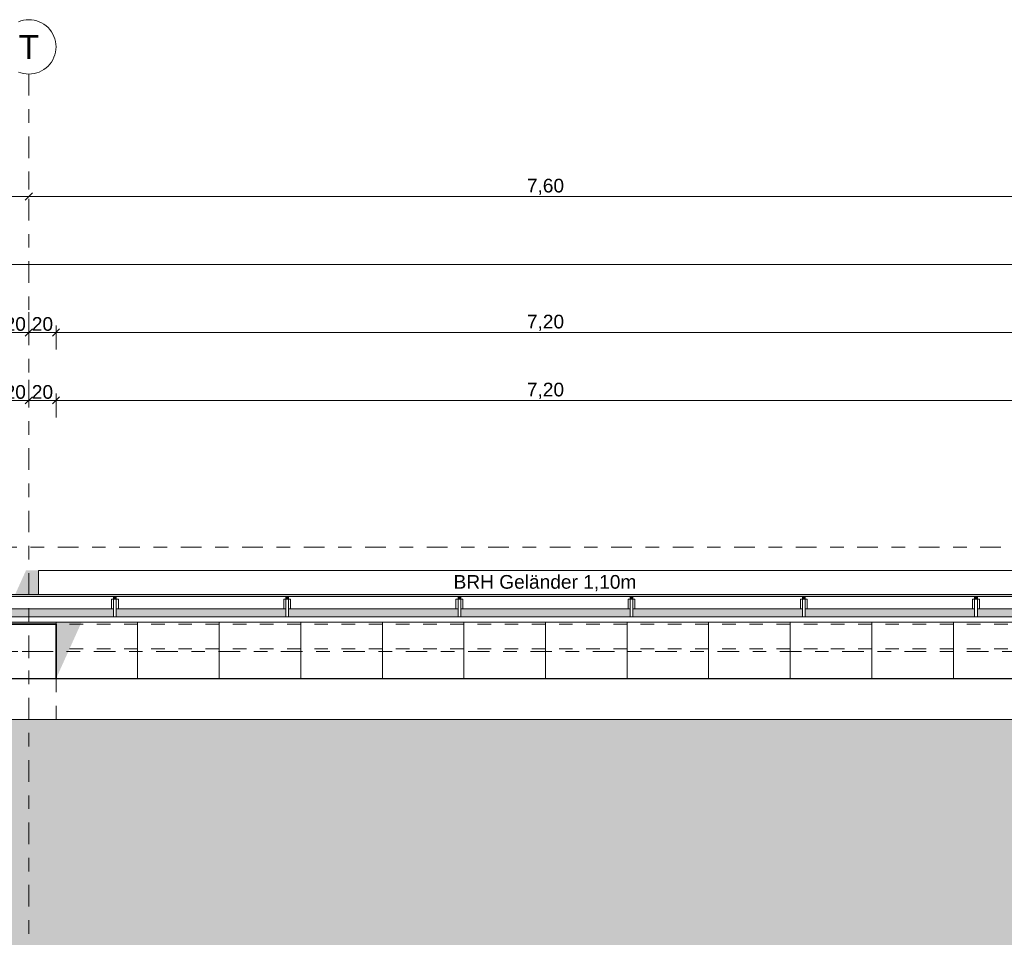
# Model space of a CAD drawing. Header units: metres. Extents: x -180 to 4, y -50 to 6.
# Tile 87 of 256: x -152.69 to -145.45, y -2.55 to 4.2. Entities that reach past the tile are written whole.
import ezdxf

# ---------------------------------------------------------------- set-up
doc = ezdxf.new("R2010")
doc.units = ezdxf.units.M
doc.header["$LTSCALE"] = 0.05
doc.header["$PDMODE"] = 1
doc.header["$PDSIZE"] = -2
for name, pattern in [('ISO-02 Strichlinie', [3.81, 3.048, -0.762]), ('ISO-10 Strichpunktlinie', [4.699, 3.048, -0.762, 0.127, -0.762]), ('Linienart-1', [2.116328, 1.058164, -1.058164]), ('Linienart-20', [2.116531, 1.058062, -1.058469]), ('Linienart-53', [5.291531, 3.175, -1.058062, 0.352704, -0.705764])]:
    doc.linetypes.add(name, pattern=pattern)
doc.layers.get('0').update_dxf_attribs({"lineweight": 25})
for name, color, linetype, lineweight, true_color in [('30 -33 Aussenwände- 3 Aussenstützen', 7, 'Continuous', 50, 0x0000dd), ('30 -33 Aussenwände- 7 Fassade_ Elemente', 7, 'Continuous', 9, 0x00aacc), ('30 -35 Decken- 1 Konstruktion-Träger- Stahlbeton', 7, 'Continuous', 13, 0x33aa00), ('30 -36 Dächer- 3 Dachbeläge', 7, 'Continuous', 15, 0x9999ff), ('30 -36 Dächer- 4 Dachbekleidungen', 7, 'Continuous', 9, 0xccccff), ('70 -72 Beschriftung- 1 Beschriftung allgemein', 7, 'Continuous', 9, 0xff6633), ('70 -72 Beschriftung- 7 Detailverweise Linie', 7, 'Continuous', 9, 0x00dd00), ('70 -76 Bemaßung- 2 Allgemein', 7, 'Continuous', 5, 0x6666cc)]:
    doc.layers.add(name, color=color, linetype=linetype, lineweight=lineweight, true_color=true_color)
for name, color, linetype, lineweight in [('40 -41 Abwasser_Wasser_Gas- 2 Wasser-1', 7, 'Continuous', 15), ('60- 61 allgemeine Ausstattung- 4 Terrassen', 7, 'Continuous', 9), ('70 -71 Achsen- 1 Gebäudeachsen', 7, 'Linienart-53', 18), ('70 -72 Beschriftung-14 Schatten', 7, 'Continuous', 5), ('Keine', 7, 'Continuous', 9)]:
    doc.layers.add(name, color=color, linetype=linetype, lineweight=lineweight)
doc.styles.add('Arial', font='arial.ttf')
doc.dimstyles.new('k+k 1_50', dxfattribs={"dimtxt": 0.100689, "dimasz": 0.05302, "dimexe": 0.05, "dimexo": 0.15, "dimgap": 0.01, "dimtad": 1, "dimdec": 3, "dimtxsty": 'Arial', "dimblk": 'VW_SLASH', "dimblk1": 'VW_SLASH', "dimblk2": 'VW_SLASH', "dimcen": 0, "dimdle": 0.05, "dimadec": 3, "dimazin": 0, "dimtfac": 0.75, "dimtdec": 3, "dimtix": 1, "dimtmove": 0, "dimatfit": 0, "dimldrblk": 'VW_SLASH-1', "dimfxl": 0.125, "dimfxlon": 1, "dimfrac": 2, "dimtolj": 1, "dimarcsym": 0})

# ---------------------------------------------------------------- blocks, each defined once
blk = doc.blocks.new('Gruppe-3945')
at = {"layer": '30 -33 Aussenwände- 3 Aussenstützen', "linetype": 'Continuous', "lineweight": 9, "transparency": 33554687}
for p, q in [((-152.621, -0.397), (-152.621, -0.497)), ((-152.671, -0.447), (-152.571, -0.447))]:
    blk.add_line(p, q, dxfattribs=at)
blk = doc.blocks.new('Gruppe-3946')
at = {"color": 255, "lineweight": 35, "transparency": 33554687}
blk.add_wipeout([(-152.421, -0.247), (-152.821, -0.247), (-152.821, -0.647), (-152.421, -0.647)], dxfattribs=at).dxf.layer = '30 -33 Aussenwände- 3 Aussenstützen'
at = {"layer": '30 -33 Aussenwände- 3 Aussenstützen', "lineweight": 35, "transparency": 33554687, "flags": 128}
blk.add_lwpolyline([(-152.421, -0.247), (-152.821, -0.247), (-152.821, -0.647), (-152.421, -0.647)], close=True, dxfattribs=at)
at = {"layer": '30 -33 Aussenwände- 3 Aussenstützen', "transparency": 33554687}
blk.add_blockref('Gruppe-3945', (0, 0), dxfattribs=at)
blk = doc.blocks.new('Gruppe-3947')
at = {"layer": '30 -33 Aussenwände- 3 Aussenstützen', "color": 7}
blk.add_blockref('Gruppe-3946', (0, 0), dxfattribs=at)
at = {"layer": '30 -33 Aussenwände- 3 Aussenstützen', "color": 0, "flags": 1}
for tag in ['IFC_UUID', 'instanceID']:
    blk.add_attdef(tag, (-152.821, -0.647), '', height=0.00018, dxfattribs=at)
blk = doc.blocks.new('Gruppe-4407')
at = {"layer": '30 -35 Decken- 1 Konstruktion-Träger- Stahlbeton', "color": 7, "linetype": 'Linienart-20', "lineweight": 13, "transparency": 33554687}
for p, q in [((-145.221, -0.247), (-152.421, -0.247)), ((-145.221, -0.427), (-152.421, -0.427))]:
    blk.add_line(p, q, dxfattribs=at)
at = {"layer": '30 -35 Decken- 1 Konstruktion-Träger- Stahlbeton', "color": 7, "linetype": 'Continuous', "lineweight": 35, "transparency": 33554687, "flags": 128}
for points in [[(-152.421, -0.427), (-152.421, -0.247)], [(-145.221, -0.427), (-145.221, -0.247)]]:
    blk.add_lwpolyline(points, dxfattribs=at)
at = {"layer": '30 -35 Decken- 1 Konstruktion-Träger- Stahlbeton', "color": 0, "flags": 1}
for tag in ['IFC_UUID', 'instanceID']:
    blk.add_attdef(tag, (-152.421, -0.427), '', height=0.00018, dxfattribs=at)
blk = doc.blocks.new('Gruppe-4418')
at = {"layer": '30 -35 Decken- 1 Konstruktion-Träger- Stahlbeton', "color": 7, "linetype": 'Linienart-20', "lineweight": 13, "transparency": 33554687}
blk.add_line((-152.421, -0.647), (-152.421, -11.497), dxfattribs=at)
at = {"layer": '30 -35 Decken- 1 Konstruktion-Träger- Stahlbeton', "color": 7, "linetype": 'Continuous', "lineweight": 35, "transparency": 33554687, "flags": 128}
blk.add_lwpolyline([(-152.421, -0.647), (-152.821, -0.647)], dxfattribs=at)
at = {"layer": '30 -35 Decken- 1 Konstruktion-Träger- Stahlbeton', "color": 0, "flags": 1}
for tag in ['IFC_UUID', 'instanceID']:
    blk.add_attdef(tag, (-152.821, -11.497), '', height=0.00018, dxfattribs=at)
blk = doc.blocks.new('_03-OG3_Tragwerk (2D)')
at = {"layer": '30 -33 Aussenwände- 3 Aussenstützen'}
blk.add_blockref('Gruppe-3947', (0, 0), dxfattribs=at)
at = {"layer": '30 -35 Decken- 1 Konstruktion-Träger- Stahlbeton'}
for name in ['Gruppe-4407', 'Gruppe-4418']:
    blk.add_blockref(name, (0, 0), dxfattribs=at)
blk = doc.blocks.new('Gruppe-8414')
at = {"layer": '70 -72 Beschriftung- 1 Beschriftung allgemein', "insert": (-149.4969, 0.1156), "char_height": 0.100689, "attachment_point": 1, "line_spacing_factor": 0.970891, "style": 'Arial'}
blk.add_mtext('BRH Geländer 1,10m', dxfattribs=at)
blk = doc.blocks.new('Gruppe-8614')
at = {"color": 255}
blk.add_wipeout([(-151.9777, -0.132), (-151.9777, -0.062), (-151.9977, -0.062), (-151.9977, -0.132)], dxfattribs=at).dxf.layer = '30 -36 Dächer- 4 Dachbekleidungen'
at = {"layer": '30 -36 Dächer- 3 Dachbeläge', "linetype": 'Continuous', "lineweight": 0, "transparency": 33554687}
blk.add_hatch(color=254, dxfattribs=at).paths.add_polyline_path([(-151.9777, -0.042), (-151.9777, -0.062), (-151.9977, -0.062), (-151.9977, -0.042)])
at = {"layer": '30 -36 Dächer- 3 Dachbeläge', "color": 254, "linetype": 'Continuous', "lineweight": 9, "true_color": 0xccccff, "transparency": 33554687, "flags": 128}
blk.add_lwpolyline([(-151.9777, -0.042), (-151.9777, -0.062), (-151.9977, -0.062), (-151.9977, -0.042)], dxfattribs=at)
at = {"layer": '30 -36 Dächer- 4 Dachbekleidungen', "flags": 128}
for points in [[(-152.0127, -0.132), (-152.0127, -0.062), (-151.9977, -0.062)], [(-151.9777, -0.132), (-151.9777, -0.062), (-151.9977, -0.062), (-151.9977, -0.132)], [(-151.9627, -0.132), (-151.9627, -0.062), (-151.9777, -0.062)]]:
    blk.add_lwpolyline(points, dxfattribs=at)
at = {"color": 255}
blk.add_wipeout([(-151.9777, -0.132), (-151.9777, -0.192), (-151.9977, -0.192), (-151.9977, -0.132)], dxfattribs=at).dxf.layer = '30 -36 Dächer- 4 Dachbekleidungen'
at = {"layer": '30 -36 Dächer- 4 Dachbekleidungen', "flags": 128}
blk.add_lwpolyline([(-151.9777, -0.132), (-151.9777, -0.192), (-151.9977, -0.192), (-151.9977, -0.132)], dxfattribs=at)
blk = doc.blocks.new('Gruppe-8615')
at = {"color": 255}
blk.add_wipeout([(-150.711, -0.132), (-150.711, -0.062), (-150.731, -0.062), (-150.731, -0.132)], dxfattribs=at).dxf.layer = '30 -36 Dächer- 4 Dachbekleidungen'
at = {"layer": '30 -36 Dächer- 3 Dachbeläge', "linetype": 'Continuous', "lineweight": 0, "transparency": 33554687}
blk.add_hatch(color=254, dxfattribs=at).paths.add_polyline_path([(-150.711, -0.042), (-150.711, -0.062), (-150.731, -0.062), (-150.731, -0.042)])
at = {"layer": '30 -36 Dächer- 3 Dachbeläge', "color": 254, "linetype": 'Continuous', "lineweight": 9, "true_color": 0xccccff, "transparency": 33554687, "flags": 128}
blk.add_lwpolyline([(-150.711, -0.042), (-150.711, -0.062), (-150.731, -0.062), (-150.731, -0.042)], dxfattribs=at)
at = {"layer": '30 -36 Dächer- 4 Dachbekleidungen', "flags": 128}
for points in [[(-150.746, -0.132), (-150.746, -0.062), (-150.731, -0.062)], [(-150.711, -0.132), (-150.711, -0.062), (-150.731, -0.062), (-150.731, -0.132)], [(-150.696, -0.132), (-150.696, -0.062), (-150.711, -0.062)]]:
    blk.add_lwpolyline(points, dxfattribs=at)
at = {"color": 255}
blk.add_wipeout([(-150.711, -0.132), (-150.711, -0.192), (-150.731, -0.192), (-150.731, -0.132)], dxfattribs=at).dxf.layer = '30 -36 Dächer- 4 Dachbekleidungen'
at = {"layer": '30 -36 Dächer- 4 Dachbekleidungen', "flags": 128}
blk.add_lwpolyline([(-150.711, -0.132), (-150.711, -0.192), (-150.731, -0.192), (-150.731, -0.132)], dxfattribs=at)
blk = doc.blocks.new('Gruppe-8616')
at = {"color": 255}
blk.add_wipeout([(-149.4443, -0.132), (-149.4443, -0.062), (-149.4643, -0.062), (-149.4643, -0.132)], dxfattribs=at).dxf.layer = '30 -36 Dächer- 4 Dachbekleidungen'
at = {"layer": '30 -36 Dächer- 3 Dachbeläge', "linetype": 'Continuous', "lineweight": 0, "transparency": 33554687}
blk.add_hatch(color=254, dxfattribs=at).paths.add_polyline_path([(-149.4443, -0.042), (-149.4443, -0.062), (-149.4643, -0.062), (-149.4643, -0.042)])
at = {"layer": '30 -36 Dächer- 3 Dachbeläge', "color": 254, "linetype": 'Continuous', "lineweight": 9, "true_color": 0xccccff, "transparency": 33554687, "flags": 128}
blk.add_lwpolyline([(-149.4443, -0.042), (-149.4443, -0.062), (-149.4643, -0.062), (-149.4643, -0.042)], dxfattribs=at)
at = {"layer": '30 -36 Dächer- 4 Dachbekleidungen', "flags": 128}
for points in [[(-149.4793, -0.132), (-149.4793, -0.062), (-149.4643, -0.062)], [(-149.4443, -0.132), (-149.4443, -0.062), (-149.4643, -0.062), (-149.4643, -0.132)], [(-149.4293, -0.132), (-149.4293, -0.062), (-149.4443, -0.062)]]:
    blk.add_lwpolyline(points, dxfattribs=at)
at = {"color": 255}
blk.add_wipeout([(-149.4443, -0.132), (-149.4443, -0.192), (-149.4643, -0.192), (-149.4643, -0.132)], dxfattribs=at).dxf.layer = '30 -36 Dächer- 4 Dachbekleidungen'
at = {"layer": '30 -36 Dächer- 4 Dachbekleidungen', "flags": 128}
blk.add_lwpolyline([(-149.4443, -0.132), (-149.4443, -0.192), (-149.4643, -0.192), (-149.4643, -0.132)], dxfattribs=at)
blk = doc.blocks.new('Gruppe-8617')
at = {"color": 255}
blk.add_wipeout([(-148.1777, -0.132), (-148.1777, -0.062), (-148.1977, -0.062), (-148.1977, -0.132)], dxfattribs=at).dxf.layer = '30 -36 Dächer- 4 Dachbekleidungen'
at = {"layer": '30 -36 Dächer- 3 Dachbeläge', "linetype": 'Continuous', "lineweight": 0, "transparency": 33554687}
blk.add_hatch(color=254, dxfattribs=at).paths.add_polyline_path([(-148.1777, -0.042), (-148.1777, -0.062), (-148.1977, -0.062), (-148.1977, -0.042)])
at = {"layer": '30 -36 Dächer- 3 Dachbeläge', "color": 254, "linetype": 'Continuous', "lineweight": 9, "true_color": 0xccccff, "transparency": 33554687, "flags": 128}
blk.add_lwpolyline([(-148.1777, -0.042), (-148.1777, -0.062), (-148.1977, -0.062), (-148.1977, -0.042)], dxfattribs=at)
at = {"layer": '30 -36 Dächer- 4 Dachbekleidungen', "flags": 128}
for points in [[(-148.2127, -0.132), (-148.2127, -0.062), (-148.1977, -0.062)], [(-148.1777, -0.132), (-148.1777, -0.062), (-148.1977, -0.062), (-148.1977, -0.132)], [(-148.1627, -0.132), (-148.1627, -0.062), (-148.1777, -0.062)]]:
    blk.add_lwpolyline(points, dxfattribs=at)
at = {"color": 255}
blk.add_wipeout([(-148.1777, -0.132), (-148.1777, -0.192), (-148.1977, -0.192), (-148.1977, -0.132)], dxfattribs=at).dxf.layer = '30 -36 Dächer- 4 Dachbekleidungen'
at = {"layer": '30 -36 Dächer- 4 Dachbekleidungen', "flags": 128}
blk.add_lwpolyline([(-148.1777, -0.132), (-148.1777, -0.192), (-148.1977, -0.192), (-148.1977, -0.132)], dxfattribs=at)
blk = doc.blocks.new('Gruppe-8618')
at = {"color": 255}
blk.add_wipeout([(-146.911, -0.132), (-146.911, -0.062), (-146.931, -0.062), (-146.931, -0.132)], dxfattribs=at).dxf.layer = '30 -36 Dächer- 4 Dachbekleidungen'
at = {"layer": '30 -36 Dächer- 3 Dachbeläge', "linetype": 'Continuous', "lineweight": 0, "transparency": 33554687}
blk.add_hatch(color=254, dxfattribs=at).paths.add_polyline_path([(-146.911, -0.042), (-146.911, -0.062), (-146.931, -0.062), (-146.931, -0.042)])
at = {"layer": '30 -36 Dächer- 3 Dachbeläge', "color": 254, "linetype": 'Continuous', "lineweight": 9, "true_color": 0xccccff, "transparency": 33554687, "flags": 128}
blk.add_lwpolyline([(-146.911, -0.042), (-146.911, -0.062), (-146.931, -0.062), (-146.931, -0.042)], dxfattribs=at)
at = {"layer": '30 -36 Dächer- 4 Dachbekleidungen', "flags": 128}
for points in [[(-146.946, -0.132), (-146.946, -0.062), (-146.931, -0.062)], [(-146.911, -0.132), (-146.911, -0.062), (-146.931, -0.062), (-146.931, -0.132)], [(-146.896, -0.132), (-146.896, -0.062), (-146.911, -0.062)]]:
    blk.add_lwpolyline(points, dxfattribs=at)
at = {"color": 255}
blk.add_wipeout([(-146.911, -0.132), (-146.911, -0.192), (-146.931, -0.192), (-146.931, -0.132)], dxfattribs=at).dxf.layer = '30 -36 Dächer- 4 Dachbekleidungen'
at = {"layer": '30 -36 Dächer- 4 Dachbekleidungen', "flags": 128}
blk.add_lwpolyline([(-146.911, -0.132), (-146.911, -0.192), (-146.931, -0.192), (-146.931, -0.132)], dxfattribs=at)
blk = doc.blocks.new('Gruppe-8619')
at = {"color": 255}
blk.add_wipeout([(-145.6443, -0.132), (-145.6443, -0.062), (-145.6643, -0.062), (-145.6643, -0.132)], dxfattribs=at).dxf.layer = '30 -36 Dächer- 4 Dachbekleidungen'
at = {"layer": '30 -36 Dächer- 3 Dachbeläge', "linetype": 'Continuous', "lineweight": 0, "transparency": 33554687}
blk.add_hatch(color=254, dxfattribs=at).paths.add_polyline_path([(-145.6443, -0.042), (-145.6443, -0.062), (-145.6643, -0.062), (-145.6643, -0.042)])
at = {"layer": '30 -36 Dächer- 3 Dachbeläge', "color": 254, "linetype": 'Continuous', "lineweight": 9, "true_color": 0xccccff, "transparency": 33554687, "flags": 128}
blk.add_lwpolyline([(-145.6443, -0.042), (-145.6443, -0.062), (-145.6643, -0.062), (-145.6643, -0.042)], dxfattribs=at)
at = {"layer": '30 -36 Dächer- 4 Dachbekleidungen', "flags": 128}
for points in [[(-145.6793, -0.132), (-145.6793, -0.062), (-145.6643, -0.062)], [(-145.6443, -0.132), (-145.6443, -0.062), (-145.6643, -0.062), (-145.6643, -0.132)], [(-145.6293, -0.132), (-145.6293, -0.062), (-145.6443, -0.062)]]:
    blk.add_lwpolyline(points, dxfattribs=at)
at = {"color": 255}
blk.add_wipeout([(-145.6443, -0.132), (-145.6443, -0.192), (-145.6643, -0.192), (-145.6643, -0.132)], dxfattribs=at).dxf.layer = '30 -36 Dächer- 4 Dachbekleidungen'
at = {"layer": '30 -36 Dächer- 4 Dachbekleidungen', "flags": 128}
blk.add_lwpolyline([(-145.6443, -0.132), (-145.6443, -0.192), (-145.6643, -0.192), (-145.6643, -0.132)], dxfattribs=at)
blk = doc.blocks.new('Gruppe-8878')
at = {"color": 255}
blk.add_wipeout([(-152.55099996, 0.14995802), (-145.09099996, 0.14995802), (-145.09099996, -0.02704198), (-152.55099996, -0.02704198)], dxfattribs=at).dxf.layer = '30 -33 Aussenwände- 7 Fassade_ Elemente'
at = {"color": 255, "linetype": 'ISO-02 Strichlinie', "lineweight": 5, "transparency": 33554483}
blk.add_wipeout([(-145.02059596, -0.94704198), (-145.02059596, -11.49704198), (-145.22099996, -11.49704198), (-145.22099996, -11.89704198), (-145.02059596, -11.89704198), (-145.02059596, -12.11704198), (-152.62059596, -12.11704198), (-152.62059596, -11.89704198), (-152.42099996, -11.89704198), (-152.42099996, -11.49704198), (-152.62059596, -11.49704198), (-152.62059596, -0.94704198)], dxfattribs=at).dxf.layer = '60- 61 allgemeine Ausstattung- 4 Terrassen'
at = {"layer": '30 -36 Dächer- 3 Dachbeläge', "linetype": 'Continuous', "lineweight": 0}
blk.add_hatch(color=254, dxfattribs=at).paths.add_polyline_path([(-159.80099996, -0.19204198), (-83.34099996, -0.19204198), (-83.34099996, -0.02704198), (-159.80099996, -0.02704198)])
at = {"layer": '30 -33 Aussenwände- 7 Fassade_ Elemente', "flags": 128}
blk.add_lwpolyline([(-152.55099996, 0.14995802), (-145.09099996, 0.14995802), (-145.09099996, -0.02704198), (-152.55099996, -0.02704198)], close=True, dxfattribs=at)
at = {"layer": '30 -36 Dächer- 3 Dachbeläge', "flags": 128}
blk.add_lwpolyline([(-159.80099996, -0.19204198), (-83.34099996, -0.19204198), (-83.34099996, -0.02704198), (-159.80099996, -0.02704198)], close=True, dxfattribs=at)
at = {"color": 255, "linetype": 'ISO-02 Strichlinie', "lineweight": 5, "transparency": 33554483}
blk.add_wipeout([(-152.62059596, -0.94704198), (-152.62059596, -11.49704198), (-152.82099996, -11.49704198), (-152.82099996, -11.89704198), (-152.62059596, -11.89704198), (-152.62059596, -12.11704198), (-159.80099996, -12.11704198), (-159.80099996, -11.62704198), (-159.62399996, -11.62704198), (-159.62399996, -8.69704198), (-155.87399996, -8.69704198), (-155.87399996, -2.69704198), (-159.62399996, -2.69704198), (-159.62399996, -0.94704198)], dxfattribs=at).dxf.layer = '60- 61 allgemeine Ausstattung- 4 Terrassen'
at = {"layer": '60- 61 allgemeine Ausstattung- 4 Terrassen', "linetype": 'Continuous', "lineweight": 9, "transparency": 33554483}
h = blk.add_hatch(dxfattribs=at)
h.set_pattern_fill('Sand 1 sehr fein SRF', style=0, pattern_type=2)
h.set_pattern_definition([(-22, (-129.5485, -6.532042), (-0.018555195, 0.04226461), [0.000625, -0.061875]), (14, (-129.540251, -6.554718), (-0.037110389, -0.027832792), [0.000625, -0.030625]), (-3.77456, (-129.599014, -6.56915), (-0.01958604, 0.06597403), [0.00028186, -0.09367194]), (-68, (-129.42892, -6.50524), (0.1926424, 0.04408), [0.00028125, -0.09346875]), (96, (-129.562934, -6.596983), (-0.036105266, -0.06319548), [0.0005625, -0.0931875]), (132, (-129.5351, -6.57328), (0.040202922, 0.004123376), [0.0003125, -0.0621875]), (-17, (-129.567055, -6.55678), (0.0930531, 0.02892868), [0.000625, -0.061875]), (-145, (-129.5619, -6.551625), (0.06266964, -0.04009224), [0.000625, -0.061875]), (-137, (-129.57633, -6.548533), (0.0494443, -0.02123569), [0.000625, -0.061875])])
h.paths.add_polyline_path([(-99.84099996, -11.27704198), (-99.35099996, -11.27704198), (-99.35099996, -11.10004198), (-99.54599996, -11.10004198), (-99.54599996, -8.69704198), (-101.84599996, -8.69704198), (-101.84599996, -2.69704198), (-99.54599996, -2.69704198), (-99.54599996, -0.94704198), (-159.62399996, -0.94704198), (-159.62399996, -2.69704198), (-155.87399996, -2.69704198), (-155.87399996, -8.69704198), (-159.62399996, -8.69704198), (-159.62399996, -11.62704198), (-159.80099996, -11.62704198), (-159.80099996, -12.11704198), (-100.01799996, -12.11704198), (-100.01799996, -11.76704198), (-99.84099996, -11.76704198)])
h.paths.add_polyline_path([(-152.82099996, -11.49704198), (-152.42099996, -11.49704198), (-152.42099996, -11.89704198), (-152.82099996, -11.89704198)])
h.paths.add_polyline_path([(-107.22099996, -11.49704198), (-106.82099996, -11.49704198), (-106.82099996, -11.89704198), (-107.22099996, -11.89704198)])
h.paths.add_polyline_path([(-114.82099996, -11.49704198), (-114.42099996, -11.49704198), (-114.42099996, -11.89704198), (-114.82099996, -11.89704198)])
h.paths.add_polyline_path([(-122.42099996, -11.49704198), (-122.02099996, -11.49704198), (-122.02099996, -11.89704198), (-122.42099996, -11.89704198)])
h.paths.add_polyline_path([(-130.02099996, -11.49704198), (-129.62099996, -11.49704198), (-129.62099996, -11.89704198), (-130.02099996, -11.89704198)])
h.paths.add_polyline_path([(-137.62099996, -11.49704198), (-137.22099996, -11.49704198), (-137.22099996, -11.89704198), (-137.62099996, -11.89704198)])
h.paths.add_polyline_path([(-145.22099996, -11.49704198), (-144.82099996, -11.49704198), (-144.82099996, -11.89704198), (-145.22099996, -11.89704198)])
at = {"color": 255}
blk.add_wipeout([(-159.80099996, -0.13204198), (-83.34099996, -0.13204198), (-83.34099996, -0.04204198), (-159.80099996, -0.04204198)], dxfattribs=at).dxf.layer = '30 -36 Dächer- 4 Dachbekleidungen'
at = {"layer": '30 -36 Dächer- 4 Dachbekleidungen', "flags": 128}
blk.add_lwpolyline([(-159.80099996, -0.13204198), (-83.34099996, -0.13204198), (-83.34099996, -0.04204198), (-159.80099996, -0.04204198)], close=True, dxfattribs=at)
at = {"layer": '70 -72 Beschriftung- 1 Beschriftung allgemein', "color": 7}
blk.add_blockref('Gruppe-8414', (0, 0), dxfattribs=at)
at = {"color": 255, "lineweight": 9}
blk.add_wipeout([(-159.62399996, -0.64704198), (-83.51799996, -0.64704198), (-83.51799996, -0.94704198), (-159.62399996, -0.94704198)], dxfattribs=at).dxf.layer = '40 -41 Abwasser_Wasser_Gas- 2 Wasser-1'
at = {"layer": '60- 61 allgemeine Ausstattung- 4 Terrassen', "linetype": 'Continuous', "lineweight": 9, "transparency": 33554534}
h = blk.add_hatch(dxfattribs=at)
h.set_pattern_fill('Platte 60_60 SRF-1', style=0, pattern_type=2)
h.set_pattern_definition([(90, (-145.221, -0.64704), (-0.6, 7e-17), []), (0, (-145.221, -0.64704), (0, 0.6), [])])
h.paths.add_polyline_path([(-152.42099996, -0.19204198), (-145.22099996, -0.19204198), (-145.22099996, -0.64704198), (-152.42099996, -0.64704198)])
at = {"layer": '40 -41 Abwasser_Wasser_Gas- 2 Wasser-1', "color": 7, "lineweight": 9, "flags": 128}
blk.add_lwpolyline([(-159.62399996, -0.64704198), (-83.51799996, -0.64704198), (-83.51799996, -0.94704198), (-159.62399996, -0.94704198)], close=True, dxfattribs=at)
at = {"layer": '60- 61 allgemeine Ausstattung- 4 Terrassen', "color": 252, "linetype": 'Continuous', "lineweight": 9, "true_color": 0x888888, "transparency": 33554687, "flags": 128}
blk.add_lwpolyline([(-152.42099996, -0.19204198), (-145.22099996, -0.19204198), (-145.22099996, -0.64704198), (-152.42099996, -0.64704198)], close=True, dxfattribs=at)
at = {"color": 255}
blk.add_wipeout([(-159.80099996, -0.23204198), (-83.34099996, -0.23204198), (-83.34099996, -0.19204198), (-159.80099996, -0.19204198)], dxfattribs=at).dxf.layer = '30 -36 Dächer- 4 Dachbekleidungen'
at = {"layer": '30 -36 Dächer- 4 Dachbekleidungen', "flags": 128}
blk.add_lwpolyline([(-159.80099996, -0.23204198), (-83.34099996, -0.23204198), (-83.34099996, -0.19204198), (-159.80099996, -0.19204198)], close=True, dxfattribs=at)
at = {"layer": '70 -72 Beschriftung- 1 Beschriftung allgemein', "color": 7}
for name in ['Gruppe-8614', 'Gruppe-8615', 'Gruppe-8616', 'Gruppe-8617', 'Gruppe-8618', 'Gruppe-8619']:
    blk.add_blockref(name, (0, 0), dxfattribs=at)
blk = doc.blocks.new('_OG3_2D (2D)')
at = {"layer": '70 -72 Beschriftung-14 Schatten', "linetype": 'Continuous', "lineweight": 0}
blk.add_hatch(color=7, dxfattribs=at).paths.add_polyline_path([(-152.82099996, -0.24704198), (-152.42099996, -0.24704198), (-152.42099996, -0.64704198), (-152.06114067, 0.14995802), (-152.64174759, 0.14995802)])
at = {"layer": '30 -33 Aussenwände- 7 Fassade_ Elemente'}
blk.add_line((-159.83099996, -0.05704198), (-83.31099996, -0.05704198), dxfattribs=at)
at = {"layer": '70 -72 Beschriftung- 1 Beschriftung allgemein', "color": 7}
blk.add_blockref('Gruppe-8878', (0, 0), dxfattribs=at)
blk = doc.blocks.new('VW_SLASH')
at = {"color": 0, "linetype": 'ByBlock', "lineweight": -2, "transparency": 16777216}
blk.add_line((0.94, 0), (-1, 0), dxfattribs=at)
at = {"color": 0, "lineweight": 20, "transparency": 16777216, "flags": 128}
blk.add_lwpolyline([(0.5, 0.5), (-0.5, -0.5)], dxfattribs=at)
blk = doc.blocks.new('*D10952')
at = {"layer": '70 -76 Bemaßung- 2 Allgemein', "color": 0, "lineweight": -2}
for p, q in [((-160.221, 3.05), (-160.221, 2.95)), ((-152.621, 3.05), (-152.621, 2.95)), ((-152.674, 2.9), (-160.168, 2.9))]:
    blk.add_line(p, q, dxfattribs=at)
at = {"layer": 'Defpoints', "color": 0}
for p in [(-160.221, 2.9), (-160.221, 2.9), (-152.621, 2.9)]:
    blk.add_point(p, dxfattribs=at)
at = {"layer": '70 -76 Bemaßung- 2 Allgemein', "color": 0, "lineweight": -2, "xscale": 0.05302001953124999, "yscale": 0.05302001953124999, "zscale": 0.05302001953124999, "rotation": 180}
blk.add_blockref('VW_SLASH', (-160.221, 2.9), dxfattribs=at)
at = {"layer": '70 -76 Bemaßung- 2 Allgemein', "color": 0, "lineweight": -2, "xscale": 0.05302001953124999, "yscale": 0.05302001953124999, "zscale": 0.05302001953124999}
blk.add_blockref('VW_SLASH', (-152.621, 2.9), dxfattribs=at)
at = {"layer": '70 -76 Bemaßung- 2 Allgemein', "color": 0, "insert": (-156.421, 2.9704), "char_height": 0.10069, "attachment_point": 5, "style": 'Arial'}
blk.add_mtext('\\A1;7,60', dxfattribs=at)
blk = doc.blocks.new('VW_SLASH-1')
at = {"color": 0, "linetype": 'ByBlock', "lineweight": -2, "transparency": 16777216}
blk.add_line((0.94, 0), (-1, 0), dxfattribs=at)
at = {"color": 0, "lineweight": 5, "transparency": 16777216, "flags": 128}
blk.add_lwpolyline([(0.5, 0.5), (-0.5, -0.5)], dxfattribs=at)
blk = doc.blocks.new('*D10953')
at = {"layer": '70 -76 Bemaßung- 2 Allgemein', "color": 0, "lineweight": -2}
for p, q in [((-152.621, 3.05), (-152.621, 2.95)), ((-145.021, 3.05), (-145.021, 2.95)), ((-145.074, 2.9), (-152.568, 2.9))]:
    blk.add_line(p, q, dxfattribs=at)
at = {"layer": 'Defpoints', "color": 0}
for p in [(-152.621, 2.9), (-152.621, 2.9), (-145.021, 2.9)]:
    blk.add_point(p, dxfattribs=at)
at = {"layer": '70 -76 Bemaßung- 2 Allgemein', "color": 0, "lineweight": -2, "xscale": 0.05302001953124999, "yscale": 0.05302001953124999, "zscale": 0.05302001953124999, "rotation": 180}
blk.add_blockref('VW_SLASH', (-152.621, 2.9), dxfattribs=at)
at = {"layer": '70 -76 Bemaßung- 2 Allgemein', "color": 0, "lineweight": -2, "xscale": 0.05302001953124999, "yscale": 0.05302001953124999, "zscale": 0.05302001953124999}
blk.add_blockref('VW_SLASH', (-145.021, 2.9), dxfattribs=at)
at = {"layer": '70 -76 Bemaßung- 2 Allgemein', "color": 0, "insert": (-148.821, 2.9704), "char_height": 0.10069, "attachment_point": 5, "style": 'Arial'}
blk.add_mtext('\\A1;7,60', dxfattribs=at)
blk = doc.blocks.new('*D11005')
at = {"layer": '70 -76 Bemaßung- 2 Allgemein', "color": 0, "lineweight": -2}
for p, q in [((-159.624, 2.275), (-159.624, 2.45)), ((-100.071, 2.4), (-159.571, 2.4)), ((-100.018, 2.275), (-100.018, 2.45))]:
    blk.add_line(p, q, dxfattribs=at)
at = {"layer": 'Defpoints', "color": 0}
for p in [(-159.624, 2.4), (-159.624, -0.497), (-100.018, -11.747)]:
    blk.add_point(p, dxfattribs=at)
at = {"layer": '70 -76 Bemaßung- 2 Allgemein', "color": 0, "lineweight": -2, "xscale": 0.05302001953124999, "yscale": 0.05302001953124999, "zscale": 0.05302001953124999, "rotation": 180}
blk.add_blockref('VW_SLASH', (-159.624, 2.4), dxfattribs=at)
at = {"layer": '70 -76 Bemaßung- 2 Allgemein', "color": 0, "lineweight": -2, "xscale": 0.05302001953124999, "yscale": 0.05302001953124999, "zscale": 0.05302001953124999}
blk.add_blockref('VW_SLASH', (-100.018, 2.4), dxfattribs=at)
at = {"layer": '70 -76 Bemaßung- 2 Allgemein', "color": 0, "insert": (-129.821, 2.4881), "char_height": 0.100689, "attachment_point": 5, "style": 'Arial'}
blk.add_mtext('\\A1;59,60\\S6^ ;', dxfattribs=at)
blk = doc.blocks.new('*D11060')
at = {"layer": '70 -76 Bemaßung- 2 Allgemein', "color": 0, "lineweight": -2}
for p, q in [((-152.621, 2.05), (-152.621, 1.95)), ((-152.821, 1.775), (-152.821, 1.95)), ((-152.674, 1.9), (-152.768, 1.9))]:
    blk.add_line(p, q, dxfattribs=at)
at = {"layer": 'Defpoints', "color": 0}
for p in [(-152.821, 1.9), (-152.621, 1.9), (-152.821, -1.8895)]:
    blk.add_point(p, dxfattribs=at)
at = {"layer": '70 -76 Bemaßung- 2 Allgemein', "color": 0, "lineweight": -2, "xscale": 0.05302001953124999, "yscale": 0.05302001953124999, "zscale": 0.05302001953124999, "rotation": 180}
blk.add_blockref('VW_SLASH', (-152.821, 1.9), dxfattribs=at)
at = {"layer": '70 -76 Bemaßung- 2 Allgemein', "color": 0, "lineweight": -2, "xscale": 0.05302001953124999, "yscale": 0.05302001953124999, "zscale": 0.05302001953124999}
blk.add_blockref('VW_SLASH', (-152.621, 1.9), dxfattribs=at)
at = {"layer": '70 -76 Bemaßung- 2 Allgemein', "color": 0, "insert": (-152.721, 1.9614), "char_height": 0.10069, "attachment_point": 5, "style": 'Arial'}
blk.add_mtext('\\A1;20', dxfattribs=at)
blk = doc.blocks.new('*D11061')
at = {"layer": '70 -76 Bemaßung- 2 Allgemein', "color": 0, "lineweight": -2}
for p, q in [((-152.621, 2.05), (-152.621, 1.95)), ((-152.474, 1.9), (-152.568, 1.9)), ((-152.421, 1.775), (-152.421, 1.95))]:
    blk.add_line(p, q, dxfattribs=at)
at = {"layer": 'Defpoints', "color": 0}
for p in [(-152.621, 1.9), (-152.621, 1.9), (-152.421, -1.9222)]:
    blk.add_point(p, dxfattribs=at)
at = {"layer": '70 -76 Bemaßung- 2 Allgemein', "color": 0, "lineweight": -2, "xscale": 0.05302001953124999, "yscale": 0.05302001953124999, "zscale": 0.05302001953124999, "rotation": 180}
blk.add_blockref('VW_SLASH', (-152.621, 1.9), dxfattribs=at)
at = {"layer": '70 -76 Bemaßung- 2 Allgemein', "color": 0, "lineweight": -2, "xscale": 0.05302001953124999, "yscale": 0.05302001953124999, "zscale": 0.05302001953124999}
blk.add_blockref('VW_SLASH', (-152.421, 1.9), dxfattribs=at)
at = {"layer": '70 -76 Bemaßung- 2 Allgemein', "color": 0, "insert": (-152.521, 1.9614), "char_height": 0.10069, "attachment_point": 5, "style": 'Arial'}
blk.add_mtext('\\A1;20', dxfattribs=at)
blk = doc.blocks.new('*D11062')
at = {"layer": '70 -76 Bemaßung- 2 Allgemein', "color": 0, "lineweight": -2}
for p, q in [((-152.421, 1.775), (-152.421, 1.95)), ((-145.274, 1.9), (-152.368, 1.9)), ((-145.221, 1.775), (-145.221, 1.95))]:
    blk.add_line(p, q, dxfattribs=at)
at = {"layer": 'Defpoints', "color": 0}
for p in [(-152.421, 1.9), (-145.221, -1.2674), (-152.421, -1.9222)]:
    blk.add_point(p, dxfattribs=at)
at = {"layer": '70 -76 Bemaßung- 2 Allgemein', "color": 0, "lineweight": -2, "xscale": 0.05302001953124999, "yscale": 0.05302001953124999, "zscale": 0.05302001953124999, "rotation": 180}
blk.add_blockref('VW_SLASH', (-152.421, 1.9), dxfattribs=at)
at = {"layer": '70 -76 Bemaßung- 2 Allgemein', "color": 0, "lineweight": -2, "xscale": 0.05302001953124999, "yscale": 0.05302001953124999, "zscale": 0.05302001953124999}
blk.add_blockref('VW_SLASH', (-145.221, 1.9), dxfattribs=at)
at = {"layer": '70 -76 Bemaßung- 2 Allgemein', "color": 0, "insert": (-148.821, 1.9704), "char_height": 0.10069, "attachment_point": 5, "style": 'Arial'}
blk.add_mtext('\\A1;7,20', dxfattribs=at)
blk = doc.blocks.new('*D11361')
at = {"layer": '70 -76 Bemaßung- 2 Allgemein', "color": 0, "lineweight": -2}
for p, q in [((-152.621, 1.55), (-152.621, 1.45)), ((-152.821, 1.275), (-152.821, 1.45)), ((-152.674, 1.4), (-152.768, 1.4))]:
    blk.add_line(p, q, dxfattribs=at)
at = {"layer": 'Defpoints', "color": 0}
for p in [(-152.821, 1.4), (-152.621, 1.4), (-152.821, -0.647)]:
    blk.add_point(p, dxfattribs=at)
at = {"layer": '70 -76 Bemaßung- 2 Allgemein', "color": 0, "lineweight": -2, "xscale": 0.05302001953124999, "yscale": 0.05302001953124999, "zscale": 0.05302001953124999, "rotation": 180}
blk.add_blockref('VW_SLASH', (-152.821, 1.4), dxfattribs=at)
at = {"layer": '70 -76 Bemaßung- 2 Allgemein', "color": 0, "lineweight": -2, "xscale": 0.05302001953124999, "yscale": 0.05302001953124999, "zscale": 0.05302001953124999}
blk.add_blockref('VW_SLASH', (-152.621, 1.4), dxfattribs=at)
at = {"layer": '70 -76 Bemaßung- 2 Allgemein', "color": 0, "insert": (-152.721, 1.4614), "char_height": 0.10069, "attachment_point": 5, "style": 'Arial'}
blk.add_mtext('\\A1;20', dxfattribs=at)
blk = doc.blocks.new('*D11362')
at = {"layer": '70 -76 Bemaßung- 2 Allgemein', "color": 0, "lineweight": -2}
for p, q in [((-152.621, 1.55), (-152.621, 1.45)), ((-152.421, 1.275), (-152.421, 1.45)), ((-152.474, 1.4), (-152.568, 1.4))]:
    blk.add_line(p, q, dxfattribs=at)
at = {"layer": 'Defpoints', "color": 0}
for p in [(-152.621, 1.4), (-152.621, 1.4), (-152.421, -0.647)]:
    blk.add_point(p, dxfattribs=at)
at = {"layer": '70 -76 Bemaßung- 2 Allgemein', "color": 0, "lineweight": -2, "xscale": 0.05302001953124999, "yscale": 0.05302001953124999, "zscale": 0.05302001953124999, "rotation": 180}
blk.add_blockref('VW_SLASH', (-152.621, 1.4), dxfattribs=at)
at = {"layer": '70 -76 Bemaßung- 2 Allgemein', "color": 0, "lineweight": -2, "xscale": 0.05302001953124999, "yscale": 0.05302001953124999, "zscale": 0.05302001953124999}
blk.add_blockref('VW_SLASH', (-152.421, 1.4), dxfattribs=at)
at = {"layer": '70 -76 Bemaßung- 2 Allgemein', "color": 0, "insert": (-152.521, 1.4614), "char_height": 0.10069, "attachment_point": 5, "style": 'Arial'}
blk.add_mtext('\\A1;20', dxfattribs=at)
blk = doc.blocks.new('*D11363')
at = {"layer": '70 -76 Bemaßung- 2 Allgemein', "color": 0, "lineweight": -2}
for p, q in [((-152.421, 1.275), (-152.421, 1.45)), ((-145.221, 1.275), (-145.221, 1.45)), ((-145.274, 1.4), (-152.368, 1.4))]:
    blk.add_line(p, q, dxfattribs=at)
at = {"layer": 'Defpoints', "color": 0}
for p in [(-152.421, 1.4), (-152.421, -0.647), (-145.221, -0.647)]:
    blk.add_point(p, dxfattribs=at)
at = {"layer": '70 -76 Bemaßung- 2 Allgemein', "color": 0, "lineweight": -2, "xscale": 0.05302001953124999, "yscale": 0.05302001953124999, "zscale": 0.05302001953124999, "rotation": 180}
blk.add_blockref('VW_SLASH', (-152.421, 1.4), dxfattribs=at)
at = {"layer": '70 -76 Bemaßung- 2 Allgemein', "color": 0, "lineweight": -2, "xscale": 0.05302001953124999, "yscale": 0.05302001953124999, "zscale": 0.05302001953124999}
blk.add_blockref('VW_SLASH', (-145.221, 1.4), dxfattribs=at)
at = {"layer": '70 -76 Bemaßung- 2 Allgemein', "color": 0, "insert": (-148.821, 1.4704), "char_height": 0.10069, "attachment_point": 5, "style": 'Arial'}
blk.add_mtext('\\A1;7,20', dxfattribs=at)
blk = doc.blocks.new('_Achsen (3D)')
at = {"layer": '70 -71 Achsen- 1 Gebäudeachsen', "transparency": 33554687}
for p, q in [((-152.621, 3.8), (-152.621, -46.172)), ((-179.668, -0.447), (3.826, -0.447))]:
    blk.add_line(p, q, dxfattribs=at)
at = {"color": 255, "transparency": 33554687}
blk.add_wipeout([(-152.621, 4.2), (-152.6014, 4.199), (-152.582, 4.1961), (-152.5629, 4.1913), (-152.5445, 4.1847), (-152.5267, 4.1763), (-152.5099, 4.1663), (-152.4941, 4.1546), (-152.4796, 4.1414), (-152.4664, 4.1268), (-152.4547, 4.1111), (-152.4446, 4.0942), (-152.4362, 4.0765), (-152.4296, 4.058), (-152.4248, 4.039), (-152.422, 4.0196), (-152.421, 4), (-152.422, 3.9804), (-152.4248, 3.9609), (-152.4296, 3.9419), (-152.4362, 3.9234), (-152.4446, 3.9057), (-152.4547, 3.8888), (-152.4664, 3.8731), (-152.4796, 3.8585), (-152.4941, 3.8454), (-152.5099, 3.8337), (-152.5267, 3.8236), (-152.5445, 3.8152), (-152.5629, 3.8086), (-152.582, 3.8038), (-152.6014, 3.8009), (-152.621, 3.8), (-152.6406, 3.8009), (-152.66, 3.8038), (-152.6791, 3.8086), (-152.6975, 3.8152), (-152.7153, 3.8236), (-152.7321, 3.8337), (-152.7479, 3.8454), (-152.7624, 3.8585), (-152.7756, 3.8731), (-152.7873, 3.8888), (-152.7974, 3.9057), (-152.8058, 3.9234), (-152.8124, 3.9419), (-152.8172, 3.9609), (-152.82, 3.9804), (-152.821, 4), (-152.82, 4.0196), (-152.8172, 4.039), (-152.8124, 4.058), (-152.8058, 4.0765), (-152.7974, 4.0942), (-152.7873, 4.1111), (-152.7756, 4.1268), (-152.7624, 4.1414), (-152.7479, 4.1546), (-152.7321, 4.1663), (-152.7153, 4.1763), (-152.6975, 4.1847), (-152.6791, 4.1913), (-152.66, 4.1961), (-152.6406, 4.199)], dxfattribs=at).dxf.layer = 'Keine'
at = {"layer": 'Keine', "transparency": 33554687, "flags": 128}
blk.add_lwpolyline([(-152.6975, 4.1847), (-152.6791, 4.1913), (-152.66, 4.1961), (-152.6406, 4.199), (-152.621, 4.2), (-152.6014, 4.199), (-152.582, 4.1961), (-152.5629, 4.1913), (-152.5445, 4.1847), (-152.5267, 4.1763), (-152.5099, 4.1663), (-152.4941, 4.1546), (-152.4796, 4.1414), (-152.4664, 4.1268), (-152.4547, 4.1111), (-152.4446, 4.0942), (-152.4362, 4.0765), (-152.4296, 4.058), (-152.4248, 4.039), (-152.422, 4.0196), (-152.421, 4), (-152.422, 3.9804), (-152.4248, 3.9609), (-152.4296, 3.9419), (-152.4362, 3.9234), (-152.4446, 3.9057), (-152.4547, 3.8888), (-152.4664, 3.8731), (-152.4796, 3.8585), (-152.4941, 3.8454), (-152.5099, 3.8337), (-152.5267, 3.8236), (-152.5445, 3.8152), (-152.5629, 3.8086), (-152.582, 3.8038), (-152.6014, 3.8009), (-152.621, 3.8), (-152.6406, 3.8009), (-152.66, 3.8038), (-152.6791, 3.8086), (-152.6975, 3.8152)], dxfattribs=at)
at = {"layer": 'Keine', "transparency": 33554687, "insert": (-152.621, 4), "char_height": 0.1762, "attachment_point": 5, "line_spacing_factor": 0.970891, "style": 'Arial'}
blk.add_mtext('T', dxfattribs=at)
blk = doc.blocks.new('Gruppe-9718')
at = {"layer": '70 -76 Bemaßung- 2 Allgemein'}
for base, p1, p2, picture, middle in [((-160.22099996, 2.89995802), (-152.62099996, 2.89995802), (-160.22099996, 2.89995802), '*D10952', (-156.42099996, 2.97042156)), ((-152.62099996, 2.89995802), (-145.02099996, 2.89995802), (-152.62099996, 2.89995802), '*D10953', (-148.82099996, 2.97042156))]:
    dim = blk.add_linear_dim(base=base, p1=p1, p2=p2, text='7,60', dimstyle='k+k 1_50', override={"dimtxt": 0.100689, "dimgap": 0.01, "dimdec": 8, "dimpost": '<>', "dimtxsty": 'Arial', "dimtmove": 2}, dxfattribs=at)
    dim.commit()
    dim.dimension.update_dxf_attribs({"geometry": picture, "text_midpoint": middle})
blk = doc.blocks.new('Gruppe-9721')
at = {"layer": '70 -76 Bemaßung- 2 Allgemein'}
dim = blk.add_linear_dim(base=(-159.62399996, 2.39995802), p1=(-100.01799996, -11.74704198), p2=(-159.62399996, -0.49704198), text='59,60\\S6^ ;', dimstyle='k+k 1_50', override={"dimtxt": 0.100689, "dimgap": 0.01, "dimdec": 8, "dimpost": '<>', "dimtxsty": 'Arial', "dimtmove": 2}, dxfattribs=at)
dim.commit()
dim.dimension.update_dxf_attribs({"geometry": '*D11005', "text_midpoint": (-129.82099996, 2.48805885)})
blk = doc.blocks.new('Gruppe-9725')
at = {"layer": '70 -76 Bemaßung- 2 Allgemein'}
for base, p1, p2, text, picture, middle in [((-152.82099996, 1.89995802), (-152.62099996, 1.89995802), (-152.82099996, -1.88946349), '20', '*D11060', (-152.72099996, 1.96135958)), ((-152.62099996, 1.89995802), (-152.42099996, -1.92220118), (-152.62099996, 1.89995802), '20', '*D11061', (-152.52099996, 1.96135958)), ((-152.42099996, 1.89995802), (-145.22099996, -1.26744732), (-152.42099996, -1.92220118), '7,20', '*D11062', (-148.82099996, 1.97042156))]:
    dim = blk.add_linear_dim(base=base, p1=p1, p2=p2, text=text, dimstyle='k+k 1_50', override={"dimtxt": 0.100689, "dimgap": 0.01, "dimdec": 8, "dimpost": '<>', "dimtxsty": 'Arial', "dimtmove": 2}, dxfattribs=at)
    dim.commit()
    dim.dimension.update_dxf_attribs({"geometry": picture, "text_midpoint": middle})
blk = doc.blocks.new('Gruppe-9729')
at = {"layer": '70 -76 Bemaßung- 2 Allgemein'}
for base, p1, p2, text, picture, middle in [((-152.82099996, 1.39995802), (-152.62099996, 1.39995802), (-152.82099996, -0.64704198), '20', '*D11361', (-152.72099996, 1.46135958)), ((-152.62099996, 1.39995802), (-152.42099996, -0.64704198), (-152.62099996, 1.39995802), '20', '*D11362', (-152.52099996, 1.46135958)), ((-152.42099996, 1.39995802), (-145.22099996, -0.64704198), (-152.42099996, -0.64704198), '7,20', '*D11363', (-148.82099996, 1.47042156))]:
    dim = blk.add_linear_dim(base=base, p1=p1, p2=p2, text=text, dimstyle='k+k 1_50', override={"dimtxt": 0.100689, "dimgap": 0.01, "dimdec": 8, "dimpost": '<>', "dimtxsty": 'Arial', "dimtmove": 2}, dxfattribs=at)
    dim.commit()
    dim.dimension.update_dxf_attribs({"geometry": picture, "text_midpoint": middle})
blk = doc.blocks.new('_OG3_2D Bemaßung_ Beschriftung (2D)')
at = {"layer": '60- 61 allgemeine Ausstattung- 4 Terrassen', "linetype": 'Linienart-1'}
blk.add_line((-152.42099996, -0.64704198), (-152.42099996, -0.94704198), dxfattribs=at)
at = {"layer": '70 -72 Beschriftung- 7 Detailverweise Linie', "linetype": 'ISO-10 Strichpunktlinie', "flags": 128}
blk.add_lwpolyline([(-160.09955125, 0.3208767), (-99.01, 0.3208767), (-99.01, -12.16), (-160.09955125, -12.16)], close=True, dxfattribs=at)
at = {"layer": '70 -76 Bemaßung- 2 Allgemein'}
for name in ['Gruppe-9718', 'Gruppe-9721', 'Gruppe-9725', 'Gruppe-9729']:
    blk.add_blockref(name, (0, 0), dxfattribs=at)

msp = doc.modelspace()

# ---------------------------------------------------------------- block references
at = {"layer": 'Keine', "color": 1}
msp.add_blockref('_03-OG3_Tragwerk (2D)', (0, 0), dxfattribs=at)

# ---------------------------------------------------------------- next in the draw order: block references
msp.add_blockref('_OG3_2D (2D)', (0, 0), dxfattribs=at)

# ---------------------------------------------------------------- next in the draw order: block references
msp.add_blockref('_OG3_2D Bemaßung_ Beschriftung (2D)', (0, 0), dxfattribs=at)

# ---------------------------------------------------------------- next in the draw order: block references
msp.add_blockref('_Achsen (3D)', (0, 0), dxfattribs=at)

doc.saveas('drawing.dxf')
